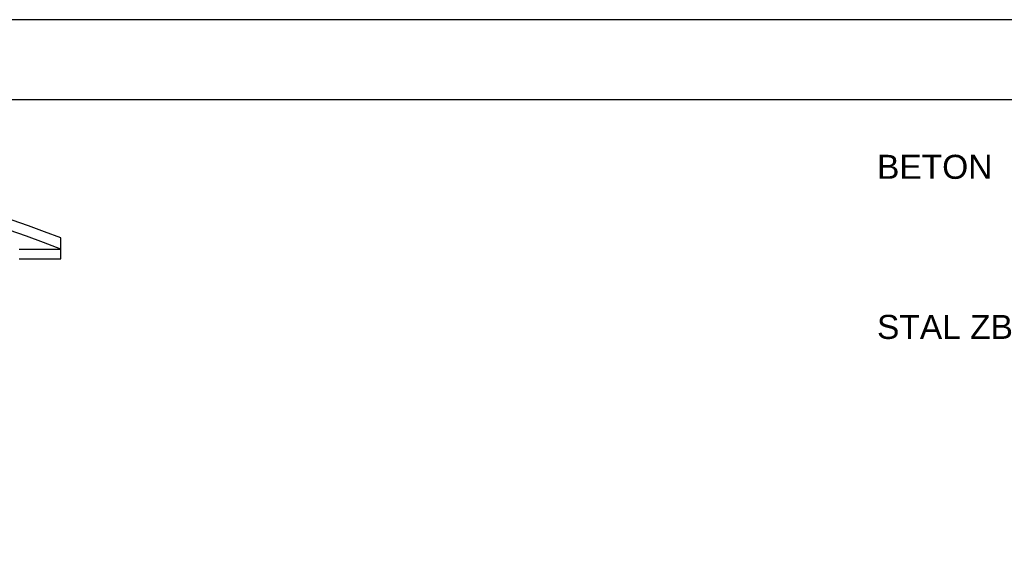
# Model space of a CAD drawing. Header units: inches. Extents: x 201967 to 338763, y -32705 to 30884.
# Tile 6 of 236: x 320937 to 322169, y -25251 to -24571. Entities that reach past the tile are written whole.
import ezdxf

# ---------------------------------------------------------------- set-up
doc = ezdxf.new("R2010")
doc.units = ezdxf.units.IN
doc.header["$MEASUREMENT"] = 0
for name, color, linetype, lineweight in [('00_mury grubo', 7, 'Continuous', 30), ('30 WIDOK 1 005', 5, 'Continuous', 5), ('50 OPIS 1', 130, 'Continuous', 9), ('90 WYMIAR', 155, 'Continuous', 9)]:
    doc.layers.add(name, color=color, linetype=linetype, lineweight=lineweight)
doc.styles.add('100 arial', font='arial.ttf', dxfattribs={"width": 0.8, "height": 17})
doc.styles.add('arialcce', font='arial.ttf')
doc.dimstyles.new('100', dxfattribs={"dimscale": 10, "dimtxt": 17, "dimasz": 1.5, "dimexe": 2, "dimexo": 2, "dimgap": 0.3, "dimtad": 1, "dimdec": 1, "dimrnd": 0.5, "dimdsep": 46, "dimtxsty": '100 arial', "dimblk": 'ARCHTICK', "dimcen": 10, "dimclrd": 256, "dimclre": 256, "dimclrt": 256, "dimadec": 0, "dimazin": 0, "dimtfac": 1, "dimtdec": 1, "dimtix": 1, "dimtmove": 1, "dimatfit": 3, "dimfxl": 2, "dimfxlon": 1, "dimtolj": 1, "dimarcsym": 0})

# ---------------------------------------------------------------- blocks, each defined once
blk = doc.blocks.new('_ARCHTICK')
at = {"color": 0, "linetype": 'ByBlock', "const_width": 0.15}
blk.add_lwpolyline([(-0.5, -0.5), (0.5, 0.5)], dxfattribs=at)
blk = doc.blocks.new('*D2339')
at = {"layer": '90 WYMIAR', "lineweight": -2, "transparency": 16777216}
for p, q in [((-573.3, 905.1), (-613.3, 905.1)), ((-593.3, 905.1), (-593.3, 643.1)), ((-613.3, 643.1), (-573.3, 643.1))]:
    blk.add_line(p, q, dxfattribs=at)
at = {"layer": 'Defpoints', "color": 0, "transparency": 16777216}
for p in [(0, 905.1), (-658.2, 643.1), (-593.3, 643.1)]:
    blk.add_point(p, dxfattribs=at)
at = {"layer": '90 WYMIAR', "lineweight": -2, "transparency": 16777216, "xscale": 15, "yscale": 15, "zscale": 15}
for p, rotation in [((-593.3, 905.1), 90), ((-593.3, 643.1), 270)]:
    blk.add_blockref('_ARCHTICK', p, dxfattribs=dict(at, rotation=rotation))
at = {"layer": '90 WYMIAR', "transparency": 16777216, "insert": (-605, 774.1), "char_height": 17, "attachment_point": 5, "rotation": 90, "style": '100 arial'}
blk.add_mtext('\\A1;262', dxfattribs=at)
blk = doc.blocks.new('1 przekrój D Jagielońska')
at = {"layer": '00_mury grubo', "color": 3}
for p, q in [((17.22, 1252.08), (17.22, 1278.15)), ((-34.78, 1264.08), (17.22, 1264.08)), ((-34.78, 1252.08), (17.22, 1252.08))]:
    blk.add_line(p, q, dxfattribs=at)
for centre, radius, start, end in [((-710.58, -639.41), 2051.03, 69.21619, 88.53623), ((-702.04, -601.23), 1999.18, 68.91355, 89.97539)]:
    blk.add_arc(centre, radius, start, end, dxfattribs=at)
at = {"layer": '90 WYMIAR'}
dim = blk.add_linear_dim(base=(-593.27, 643.08), p1=(0, 905.08), p2=(-658.18, 643.08), angle=90, dimstyle='100', dxfattribs=at)
dim.commit()
dim.dimension.update_dxf_attribs({"geometry": '*D2339', "text_midpoint": (-604.95, 774.08)})

msp = doc.modelspace()

# ---------------------------------------------------------------- linework, layer by layer
at = {"layer": 'Defpoints'}
for points in [[(318927.98, -24570.63), (318927.98, -27540.63), (323127.98, -27540.63), (323127.98, -24570.63)], [(319027.98, -24670.63), (319027.98, -27440.63), (323027.98, -27440.63), (323027.98, -24670.63)]]:
    msp.add_lwpolyline(points, close=True, dxfattribs=at)

# ---------------------------------------------------------------- block references
at = {"layer": '30 WIDOK 1 005'}
msp.add_blockref('1 przekrój D Jagielońska', (320971.52, -26121.35), dxfattribs=at)

# ---------------------------------------------------------------- texts
at = {"layer": '50 OPIS 1', "insert": (322009.43, -24739.47), "char_height": 30, "width": 1400.6823, "attachment_point": 1, "style": 'arialcce'}
msp.add_mtext('BETON   ^IC25/30 W6 (B30) - fundamenty i ściany \\P^I^I^I^I^Ifundamentowe piwnic\\P^I^IC25/30 (B30) - pozostałe elementy\\P^I\\PSTAL ZBROJENIOWA\\P^I^IGŁÓWNA   RB 500W, BSt 500S\\P^I^IPOMOCNICZA   A0', dxfattribs=at)

doc.saveas('drawing.dxf')
